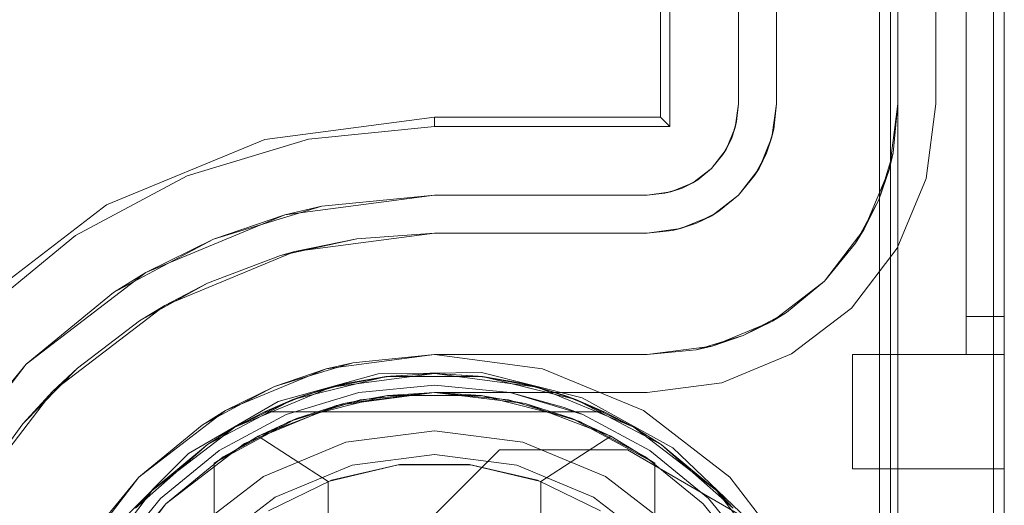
# Model space of a CAD drawing. Extents: x -420 to 300, y 62 to 1112.
# Tile 73 of 256: x -299.696 to -299.437, y 432.767 to 432.895. Entities that reach past the tile are written whole.
import ezdxf

# ---------------------------------------------------------------- set-up
doc = ezdxf.new("R2010")
doc.units = 0
doc.layers.get('0').update_dxf_attribs({"lineweight": 13})

# ---------------------------------------------------------------- blocks, each defined once
blk = doc.blocks.new('Blockreferenz-A06CPV4HL0', base_point=(-302.03711, 432.54712))
at = {"color": 251, "linetype": 'ByBlock', "lineweight": -2, "ltscale": 0.13, "true_color": 0x636363}
for p, q in [((-299.46998, 435.99711), (-299.46998, 432.69711)), ((-299.4371, 432.69711), (-299.4371, 435.99711)), ((-299.43999, 435.97679), (-299.43999, 432.71911)), ((-299.5251, 435.82711), (-299.5251, 432.86711)), ((-299.52763, 435.82458), (-299.52763, 432.86965)), ((-299.5071, 435.82111), (-299.5071, 432.87311)), ((-299.5071, 432.87311), (-299.5071, 435.82111)), ((-299.4551, 432.87311), (-299.4551, 435.82111)), ((-299.4551, 435.82111), (-299.4551, 432.87311)), ((-299.5071, 432.87311), (-299.50792, 432.8669)), ((-299.50756, 432.86843), (-299.5071, 432.87311)), ((-299.5071, 432.87311), (-299.50756, 432.86843)), ((-299.5071, 432.87311), (-299.5071, 432.87311)), ((-299.45769, 432.85344), (-299.4551, 432.87311)), ((-299.4551, 432.87311), (-299.45769, 432.85344)), ((-299.4551, 432.87311), (-299.4551, 432.87311)), ((-299.5871, 432.86965), (-299.63176, 432.86377)), ((-299.52763, 432.86965), (-299.5871, 432.86965)), ((-299.5871, 432.86965), (-299.5871, 432.86711)), ((-299.52763, 432.86965), (-299.5251, 432.86711)), ((-299.5871, 432.86711), (-299.62027, 432.86385)), ((-299.5251, 432.86711), (-299.5871, 432.86711)), ((-299.50792, 432.8669), (-299.51032, 432.86111)), ((-299.50756, 432.86843), (-299.50893, 432.86393)), ((-299.50893, 432.86393), (-299.50792, 432.8669)), ((-299.50792, 432.8669), (-299.50756, 432.86843)), ((-299.63176, 432.86377), (-299.67337, 432.84653)), ((-299.62027, 432.86385), (-299.65216, 432.85417)), ((-299.50893, 432.86393), (-299.51115, 432.85978)), ((-299.51032, 432.86111), (-299.50893, 432.86393)), ((-299.51032, 432.86111), (-299.51413, 432.85614)), ((-299.51413, 432.85614), (-299.51115, 432.85978)), ((-299.51115, 432.85978), (-299.51413, 432.85614)), ((-299.51115, 432.85978), (-299.51032, 432.86111)), ((-299.65216, 432.85417), (-299.68155, 432.83846)), ((-299.51413, 432.85614), (-299.5191, 432.85233)), ((-299.51777, 432.85316), (-299.51413, 432.85614)), ((-299.51413, 432.85614), (-299.51777, 432.85316)), ((-299.5191, 432.85233), (-299.52489, 432.84993)), ((-299.51777, 432.85316), (-299.52192, 432.85094)), ((-299.52192, 432.85094), (-299.5191, 432.85233)), ((-299.5191, 432.85233), (-299.51777, 432.85316)), ((-299.46529, 432.83511), (-299.45769, 432.85344)), ((-299.45769, 432.85344), (-299.46529, 432.83511)), ((-299.62644, 432.84394), (-299.5871, 432.84911)), ((-299.5871, 432.84911), (-299.61676, 432.84619)), ((-299.5311, 432.84911), (-299.5871, 432.84911)), ((-299.5871, 432.84911), (-299.5311, 432.84911)), ((-299.5871, 432.84911), (-299.5871, 432.84911)), ((-299.52489, 432.84993), (-299.5311, 432.84911)), ((-299.5311, 432.84911), (-299.52642, 432.84958)), ((-299.52642, 432.84958), (-299.5311, 432.84911)), ((-299.5311, 432.84911), (-299.5311, 432.84911)), ((-299.52192, 432.85094), (-299.52642, 432.84958)), ((-299.52642, 432.84958), (-299.52489, 432.84993)), ((-299.52489, 432.84993), (-299.52192, 432.85094)), ((-299.67337, 432.84653), (-299.7091, 432.81911)), ((-299.64527, 432.83754), (-299.61676, 432.84619)), ((-299.61676, 432.84619), (-299.62644, 432.84394)), ((-299.6631, 432.82875), (-299.62644, 432.84394)), ((-299.62644, 432.84394), (-299.64527, 432.83754)), ((-299.68155, 432.83846), (-299.70731, 432.81732)), ((-299.67155, 432.8235), (-299.64527, 432.83754)), ((-299.64527, 432.83754), (-299.6631, 432.82875)), ((-299.47736, 432.81937), (-299.46529, 432.83511)), ((-299.46529, 432.83511), (-299.47736, 432.81937)), ((-299.69458, 432.80459), (-299.6631, 432.82875)), ((-299.6631, 432.82875), (-299.67155, 432.8235)), ((-299.67155, 432.8235), (-299.69458, 432.80459)), ((-299.4931, 432.8073), (-299.47736, 432.81937)), ((-299.47736, 432.81937), (-299.4931, 432.8073)), ((-299.5871, 432.80711), (-299.61557, 432.80337)), ((-299.55863, 432.80337), (-299.5871, 432.80711)), ((-299.51143, 432.7997), (-299.4931, 432.8073)), ((-299.4931, 432.8073), (-299.51143, 432.7997)), ((-299.71874, 432.77311), (-299.69458, 432.80459)), ((-299.69458, 432.80459), (-299.71349, 432.78156)), ((-299.61557, 432.80337), (-299.6421, 432.79238)), ((-299.60194, 432.80207), (-299.62823, 432.79481)), ((-299.57467, 432.80238), (-299.60194, 432.80207)), ((-299.54823, 432.79573), (-299.57467, 432.80238)), ((-299.5321, 432.79238), (-299.55863, 432.80337)), ((-299.5311, 432.79711), (-299.51143, 432.7997)), ((-299.51143, 432.7997), (-299.5311, 432.79711)), ((-299.61299, 432.79371), (-299.5871, 432.79711)), ((-299.5871, 432.79711), (-299.61299, 432.79371)), ((-299.5871, 432.79711), (-299.5311, 432.79711)), ((-299.5311, 432.79711), (-299.5871, 432.79711)), ((-299.5871, 432.79711), (-299.5871, 432.79711)), ((-299.5311, 432.79711), (-299.5311, 432.79711)), ((-299.62823, 432.79481), (-299.65179, 432.78109)), ((-299.52436, 432.78255), (-299.54823, 432.79573)), ((-299.6421, 432.79238), (-299.66489, 432.7749)), ((-299.6371, 432.78372), (-299.61299, 432.79371)), ((-299.61299, 432.79371), (-299.6371, 432.78372)), ((-299.50932, 432.7749), (-299.5321, 432.79238)), ((-299.65781, 432.76783), (-299.6371, 432.78372)), ((-299.6371, 432.78372), (-299.65781, 432.76783)), ((-299.65179, 432.78109), (-299.67108, 432.7618)), ((-299.59679, 432.75531), (-299.56999, 432.78211)), ((-299.59679, 432.75531), (-299.56999, 432.78211)), ((-299.56999, 432.78211), (-299.5363, 432.78211)), ((-299.56999, 432.78211), (-299.5363, 432.78211)), ((-299.56999, 432.78211), (-299.56999, 432.78211)), ((-299.5363, 432.78211), (-299.50464, 432.76371)), ((-299.5363, 432.78211), (-299.5363, 432.78211)), ((-299.5363, 432.78211), (-299.50464, 432.76371)), ((-299.50464, 432.76371), (-299.52436, 432.78255)), ((-299.66489, 432.7749), (-299.68237, 432.75211)), ((-299.49184, 432.75211), (-299.50932, 432.7749)), ((-299.67371, 432.74711), (-299.65781, 432.76783)), ((-299.65781, 432.76783), (-299.67371, 432.74711))]:
    blk.add_line(p, q, dxfattribs=at)
blk = doc.blocks.new('Blockreferenz-A06CPV4PL0', base_point=(-302.03711, 432.54712))
at = {"color": 9, "linetype": 'ByBlock', "lineweight": -2, "ltscale": 0.13, "true_color": 0xc1c9c4}
for p, q in [((-299.4651, 435.99711), (-299.4651, 432.69711)), ((-299.4371, 432.69711), (-299.4371, 435.99711)), ((-299.4371, 432.69711), (-299.4371, 435.99711)), ((-299.4471, 435.87711), (-299.4471, 432.81711)), ((-299.4471, 432.81711), (-299.4471, 435.87711)), ((-299.4371, 432.81711), (-299.4371, 435.87711)), ((-299.4371, 435.87711), (-299.4371, 432.81711)), ((-299.4971, 435.82111), (-299.4971, 432.87311)), ((-299.4651, 432.87311), (-299.4651, 435.82111)), ((-299.4471, 434.34711), (-299.4471, 432.80711)), ((-299.4471, 434.34711), (-299.4471, 432.80711)), ((-299.4371, 432.80711), (-299.4371, 434.34711)), ((-299.4371, 434.34711), (-299.4371, 432.80711)), ((-299.4671, 434.04711), (-299.4671, 432.69711)), ((-299.4971, 432.87311), (-299.4971, 432.93711)), ((-299.4971, 432.87311), (-299.49826, 432.86431)), ((-299.49776, 432.86648), (-299.4971, 432.87311)), ((-299.4971, 432.87311), (-299.4971, 432.87311)), ((-299.46735, 432.85603), (-299.4651, 432.87311)), ((-299.46637, 432.86024), (-299.4651, 432.87311)), ((-299.4651, 432.87311), (-299.46637, 432.86024)), ((-299.4651, 432.69711), (-299.4651, 432.87311)), ((-299.4651, 432.87311), (-299.4651, 432.87311)), ((-299.49826, 432.86431), (-299.50166, 432.85611)), ((-299.49969, 432.8601), (-299.49826, 432.86431)), ((-299.49815, 432.8652), (-299.49883, 432.86294)), ((-299.49826, 432.86431), (-299.49776, 432.86648)), ((-299.49776, 432.86648), (-299.49815, 432.8652)), ((-299.49883, 432.86294), (-299.49969, 432.8601)), ((-299.50166, 432.85611), (-299.49969, 432.8601)), ((-299.49969, 432.8601), (-299.50109, 432.85749)), ((-299.46637, 432.86024), (-299.47013, 432.84786)), ((-299.46735, 432.85603), (-299.46637, 432.86024)), ((-299.50109, 432.85749), (-299.5022, 432.85541)), ((-299.50166, 432.85611), (-299.50706, 432.84907)), ((-299.50706, 432.84907), (-299.50283, 432.85423)), ((-299.50283, 432.85423), (-299.50166, 432.85611)), ((-299.5022, 432.85541), (-299.50283, 432.85423)), ((-299.47395, 432.84011), (-299.46735, 432.85603)), ((-299.47013, 432.84786), (-299.46735, 432.85603)), ((-299.50706, 432.84907), (-299.5141, 432.84367)), ((-299.51221, 432.84484), (-299.50706, 432.84907)), ((-299.47013, 432.84786), (-299.47623, 432.83645)), ((-299.47395, 432.84011), (-299.47013, 432.84786)), ((-299.5141, 432.84367), (-299.5223, 432.84027)), ((-299.51809, 432.8417), (-299.5141, 432.84367)), ((-299.51339, 432.84421), (-299.51548, 432.8431)), ((-299.5141, 432.84367), (-299.51221, 432.84484)), ((-299.51221, 432.84484), (-299.51339, 432.84421)), ((-299.52093, 432.84084), (-299.52319, 432.84016)), ((-299.5223, 432.84027), (-299.51809, 432.8417)), ((-299.51809, 432.8417), (-299.52093, 432.84084)), ((-299.51548, 432.8431), (-299.51809, 432.8417)), ((-299.62386, 432.83428), (-299.5871, 432.83911)), ((-299.5871, 432.83911), (-299.60756, 432.83763)), ((-299.60756, 432.83763), (-299.5871, 432.83911)), ((-299.5311, 432.83911), (-299.5871, 432.83911)), ((-299.5871, 432.83911), (-299.5311, 432.83911)), ((-299.5871, 432.83911), (-299.5871, 432.83911)), ((-299.5223, 432.84027), (-299.5311, 432.83911)), ((-299.5311, 432.83911), (-299.52447, 432.83977)), ((-299.5311, 432.83911), (-299.5311, 432.83911)), ((-299.52447, 432.83977), (-299.5223, 432.84027)), ((-299.52319, 432.84016), (-299.52447, 432.83977)), ((-299.48443, 432.82645), (-299.47395, 432.84011)), ((-299.47623, 432.83645), (-299.47395, 432.84011)), ((-299.6276, 432.83322), (-299.60756, 432.83763)), ((-299.60756, 432.83763), (-299.62386, 432.83428)), ((-299.48443, 432.82645), (-299.47623, 432.83645)), ((-299.47623, 432.83645), (-299.48443, 432.82645)), ((-299.6581, 432.82009), (-299.62386, 432.83428)), ((-299.6276, 432.83322), (-299.64679, 432.82596)), ((-299.62386, 432.83428), (-299.6276, 432.83322)), ((-299.66473, 432.81602), (-299.64679, 432.82596)), ((-299.64679, 432.82596), (-299.6581, 432.82009)), ((-299.4981, 432.81596), (-299.48443, 432.82645)), ((-299.49444, 432.81824), (-299.48443, 432.82645)), ((-299.48443, 432.82645), (-299.49444, 432.81824)), ((-299.68751, 432.79752), (-299.6581, 432.82009)), ((-299.6581, 432.82009), (-299.66473, 432.81602)), ((-299.49444, 432.81824), (-299.50585, 432.81214)), ((-299.4981, 432.81596), (-299.49444, 432.81824)), ((-299.66473, 432.81602), (-299.68105, 432.80359)), ((-299.51402, 432.80936), (-299.4981, 432.81596)), ((-299.50585, 432.81214), (-299.4981, 432.81596)), ((-299.4471, 432.81711), (-299.4471, 432.81516)), ((-299.4421, 432.81711), (-299.4471, 432.81711)), ((-299.4421, 432.81711), (-299.4471, 432.81711)), ((-299.4471, 432.81516), (-299.4471, 432.81711)), ((-299.4471, 432.81516), (-299.4471, 432.81329)), ((-299.4471, 432.81329), (-299.4471, 432.81516)), ((-299.4371, 432.81711), (-299.4421, 432.81711)), ((-299.4371, 432.81711), (-299.4421, 432.81711)), ((-299.4371, 432.81453), (-299.4371, 432.81711)), ((-299.4371, 432.81711), (-299.4371, 432.81453)), ((-299.50585, 432.81214), (-299.51823, 432.80838)), ((-299.51402, 432.80936), (-299.50585, 432.81214)), ((-299.4471, 432.81329), (-299.4471, 432.81156)), ((-299.4471, 432.81156), (-299.4471, 432.81329)), ((-299.4371, 432.81211), (-299.4371, 432.81453)), ((-299.4371, 432.81453), (-299.4371, 432.81211)), ((-299.4371, 432.81004), (-299.4371, 432.81211)), ((-299.4371, 432.81211), (-299.4371, 432.81004)), ((-299.4471, 432.81156), (-299.4471, 432.81004)), ((-299.4471, 432.81004), (-299.4471, 432.81156)), ((-299.4471, 432.81004), (-299.4471, 432.8088)), ((-299.4471, 432.8088), (-299.4471, 432.81004)), ((-299.4371, 432.80845), (-299.4371, 432.81004)), ((-299.4371, 432.81004), (-299.4371, 432.80845)), ((-299.61557, 432.80337), (-299.5871, 432.80711)), ((-299.5871, 432.80711), (-299.60856, 432.805)), ((-299.5871, 432.80711), (-299.5311, 432.80711)), ((-299.5672, 432.80711), (-299.5871, 432.80711)), ((-299.5871, 432.80711), (-299.5871, 432.80711)), ((-299.54807, 432.80711), (-299.5672, 432.80711)), ((-299.5311, 432.80711), (-299.54807, 432.80711)), ((-299.5311, 432.80711), (-299.51402, 432.80936)), ((-299.5311, 432.80711), (-299.51823, 432.80838)), ((-299.51823, 432.80838), (-299.5311, 432.80711)), ((-299.5311, 432.80711), (-299.5311, 432.80711)), ((-299.51823, 432.80838), (-299.51402, 432.80936)), ((-299.4771, 432.80711), (-299.4771, 432.79935)), ((-299.4471, 432.80711), (-299.4771, 432.80711)), ((-299.4771, 432.80711), (-299.4771, 432.79935)), ((-299.4771, 432.80711), (-299.4771, 432.80711)), ((-299.4471, 432.80711), (-299.4771, 432.80711)), ((-299.4471, 432.8088), (-299.4471, 432.80788)), ((-299.4471, 432.80788), (-299.4471, 432.8088)), ((-299.4471, 432.80788), (-299.4471, 432.80731)), ((-299.4471, 432.80731), (-299.4471, 432.80788)), ((-299.4471, 432.80731), (-299.4471, 432.80711)), ((-299.4471, 432.80711), (-299.4471, 432.80731)), ((-299.4471, 432.80711), (-299.4421, 432.80711)), ((-299.4471, 432.80711), (-299.4371, 432.80711)), ((-299.4471, 432.80711), (-299.4471, 432.80711)), ((-299.4471, 432.80711), (-299.4471, 432.80711)), ((-299.4471, 432.80711), (-299.4471, 432.80711)), ((-299.4471, 432.80711), (-299.4471, 432.80711)), ((-299.4471, 432.80711), (-299.4471, 432.80711)), ((-299.4421, 432.80711), (-299.4471, 432.80711)), ((-299.4471, 432.80711), (-299.4471, 432.80711)), ((-299.4471, 432.80711), (-299.4371, 432.80711)), ((-299.4421, 432.80711), (-299.4371, 432.80711)), ((-299.4371, 432.80711), (-299.4421, 432.80711)), ((-299.4371, 432.80746), (-299.4371, 432.80845)), ((-299.4371, 432.80845), (-299.4371, 432.80746)), ((-299.4371, 432.80711), (-299.4371, 432.80746)), ((-299.4371, 432.80746), (-299.4371, 432.80711)), ((-299.4371, 432.79935), (-299.4371, 432.80711)), ((-299.4371, 432.80711), (-299.4371, 432.80711)), ((-299.4371, 432.80711), (-299.4371, 432.79935)), ((-299.60856, 432.805), (-299.61557, 432.80337)), ((-299.61271, 432.80374), (-299.60856, 432.805)), ((-299.69541, 432.78895), (-299.68105, 432.80359)), ((-299.68105, 432.80359), (-299.68751, 432.79752)), ((-299.6421, 432.79238), (-299.61557, 432.80337)), ((-299.61557, 432.80337), (-299.6292, 432.79874)), ((-299.62001, 432.80153), (-299.61271, 432.80374)), ((-299.6292, 432.79874), (-299.62001, 432.80153)), ((-299.4771, 432.79935), (-299.4771, 432.79211)), ((-299.4771, 432.79935), (-299.4771, 432.79211)), ((-299.4371, 432.79211), (-299.4371, 432.79935)), ((-299.4371, 432.79935), (-299.4371, 432.79211)), ((-299.71008, 432.76811), (-299.68751, 432.79752)), ((-299.68751, 432.79752), (-299.69541, 432.78895)), ((-299.6292, 432.79874), (-299.6421, 432.79238)), ((-299.63767, 432.79422), (-299.6292, 432.79874)), ((-299.607, 432.79715), (-299.62614, 432.79135)), ((-299.62614, 432.79135), (-299.607, 432.79715)), ((-299.5871, 432.79911), (-299.607, 432.79715)), ((-299.607, 432.79715), (-299.5871, 432.79911)), ((-299.5871, 432.79711), (-299.60661, 432.79519)), ((-299.5672, 432.79715), (-299.5871, 432.79911)), ((-299.5871, 432.79911), (-299.5672, 432.79715)), ((-299.56759, 432.79519), (-299.5871, 432.79711)), ((-299.54807, 432.79135), (-299.5672, 432.79715)), ((-299.55299, 432.79324), (-299.5672, 432.79715)), ((-299.5672, 432.79715), (-299.55299, 432.79324)), ((-299.6444, 432.79062), (-299.63767, 432.79422)), ((-299.60661, 432.79519), (-299.62537, 432.7895)), ((-299.54884, 432.7895), (-299.56759, 432.79519)), ((-299.66489, 432.7749), (-299.6421, 432.79238)), ((-299.6421, 432.79238), (-299.64822, 432.78858)), ((-299.54807, 432.79135), (-299.55299, 432.79324)), ((-299.55299, 432.79324), (-299.54807, 432.79135)), ((-299.4771, 432.79211), (-299.4771, 432.7859)), ((-299.4771, 432.79211), (-299.4771, 432.7859)), ((-299.4371, 432.7859), (-299.4371, 432.79211)), ((-299.4371, 432.79211), (-299.4371, 432.7859)), ((-299.69541, 432.78895), (-299.70751, 432.77238)), ((-299.64822, 432.78858), (-299.6444, 432.79062)), ((-299.62614, 432.79135), (-299.64377, 432.78192)), ((-299.64377, 432.78192), (-299.62614, 432.79135)), ((-299.62537, 432.7895), (-299.64266, 432.78026)), ((-299.53155, 432.78026), (-299.54884, 432.7895)), ((-299.53044, 432.78192), (-299.54807, 432.79135)), ((-299.54807, 432.79135), (-299.53044, 432.78192)), ((-299.64822, 432.78858), (-299.66489, 432.7749)), ((-299.5871, 432.78711), (-299.6104, 432.78405)), ((-299.5871, 432.78711), (-299.6104, 432.78405)), ((-299.56381, 432.78405), (-299.5871, 432.78711)), ((-299.56381, 432.78405), (-299.5871, 432.78711)), ((-299.6104, 432.78405), (-299.6321, 432.77506)), ((-299.6104, 432.78405), (-299.6321, 432.77506)), ((-299.5421, 432.77506), (-299.56381, 432.78405)), ((-299.5421, 432.77506), (-299.56381, 432.78405)), ((-299.4771, 432.7859), (-299.4771, 432.78113)), ((-299.4771, 432.7859), (-299.4771, 432.78113)), ((-299.4371, 432.78113), (-299.4371, 432.7859)), ((-299.4371, 432.7859), (-299.4371, 432.78113)), ((-299.64377, 432.78192), (-299.65923, 432.76924)), ((-299.65923, 432.76924), (-299.64377, 432.78192)), ((-299.51498, 432.76924), (-299.53044, 432.78192)), ((-299.53044, 432.78192), (-299.51498, 432.76924)), ((-299.4771, 432.78113), (-299.4771, 432.77814)), ((-299.4771, 432.78113), (-299.4771, 432.77814)), ((-299.4371, 432.77814), (-299.4371, 432.78113)), ((-299.4371, 432.78113), (-299.4371, 432.77814)), ((-299.64266, 432.78026), (-299.65781, 432.76783)), ((-299.5871, 432.78087), (-299.60878, 432.77802)), ((-299.60878, 432.77802), (-299.5871, 432.78087)), ((-299.56542, 432.77802), (-299.5871, 432.78087)), ((-299.5871, 432.78087), (-299.56542, 432.77802)), ((-299.51639, 432.76783), (-299.53155, 432.78026)), ((-299.60878, 432.77802), (-299.62898, 432.76965)), ((-299.62898, 432.76965), (-299.60878, 432.77802)), ((-299.54522, 432.76965), (-299.56542, 432.77802)), ((-299.56542, 432.77802), (-299.54522, 432.76965)), ((-299.4771, 432.77814), (-299.4771, 432.77711)), ((-299.4771, 432.77814), (-299.4771, 432.77711)), ((-299.4771, 432.77711), (-299.4371, 432.77711)), ((-299.4771, 432.77711), (-299.4771, 432.77711)), ((-299.4771, 432.77711), (-299.4371, 432.77711)), ((-299.4371, 432.77711), (-299.4371, 432.77814)), ((-299.4371, 432.77814), (-299.4371, 432.77711)), ((-299.4371, 432.77711), (-299.4371, 432.77711)), ((-299.68237, 432.75211), (-299.66489, 432.7749)), ((-299.66489, 432.7749), (-299.67857, 432.75823)), ((-299.6321, 432.77506), (-299.65074, 432.76075)), ((-299.6321, 432.77506), (-299.65074, 432.76075)), ((-299.52346, 432.76075), (-299.5421, 432.77506)), ((-299.52346, 432.76075), (-299.5421, 432.77506)), ((-299.65923, 432.76924), (-299.67191, 432.75378)), ((-299.67191, 432.75378), (-299.65923, 432.76924)), ((-299.62898, 432.76965), (-299.64633, 432.75634)), ((-299.64633, 432.75634), (-299.62898, 432.76965)), ((-299.52788, 432.75634), (-299.54522, 432.76965)), ((-299.54522, 432.76965), (-299.52788, 432.75634)), ((-299.50229, 432.75378), (-299.51498, 432.76924)), ((-299.51498, 432.76924), (-299.50229, 432.75378)), ((-299.65781, 432.76783), (-299.67025, 432.75267)), ((-299.50396, 432.75267), (-299.51639, 432.76783))]:
    blk.add_line(p, q, dxfattribs=at)
blk = doc.blocks.new('Blockreferenz-A06CPV4ZL0', base_point=(-299.70212, 432.3847))
at = {"color": 0, "linetype": 'ByBlock', "lineweight": -2, "ltscale": 0.13}
for p, q in [((-299.61428, 432.79854), (-299.5871, 432.80211)), ((-299.5871, 432.80211), (-299.61428, 432.79854)), ((-299.5871, 432.80211), (-299.59977, 432.80135)), ((-299.5871, 432.80211), (-299.59863, 432.80148)), ((-299.5871, 432.80211), (-299.59863, 432.80148)), ((-299.57558, 432.80148), (-299.5871, 432.80211)), ((-299.57444, 432.80135), (-299.5871, 432.80211)), ((-299.5871, 432.80211), (-299.55993, 432.79854)), ((-299.57558, 432.80148), (-299.5871, 432.80211)), ((-299.55993, 432.79854), (-299.5871, 432.80211)), ((-299.62437, 432.79528), (-299.59977, 432.80135)), ((-299.59977, 432.80135), (-299.62437, 432.79528)), ((-299.62113, 432.79645), (-299.61002, 432.79958)), ((-299.59977, 432.80135), (-299.61428, 432.79854)), ((-299.61002, 432.79958), (-299.61428, 432.79854)), ((-299.61002, 432.79958), (-299.61252, 432.79888)), ((-299.59863, 432.80148), (-299.61002, 432.79958)), ((-299.59863, 432.80148), (-299.61002, 432.79958)), ((-299.59977, 432.80135), (-299.61002, 432.79958)), ((-299.59863, 432.80148), (-299.59977, 432.80135)), ((-299.59977, 432.80135), (-299.57444, 432.80135)), ((-299.57444, 432.80135), (-299.59977, 432.80135)), ((-299.57444, 432.80135), (-299.57558, 432.80148)), ((-299.56419, 432.79958), (-299.57558, 432.80148)), ((-299.56419, 432.79958), (-299.57558, 432.80148)), ((-299.56419, 432.79958), (-299.57444, 432.80135)), ((-299.57444, 432.80135), (-299.54984, 432.79528)), ((-299.55993, 432.79854), (-299.57444, 432.80135)), ((-299.54984, 432.79528), (-299.57444, 432.80135)), ((-299.56419, 432.79958), (-299.55308, 432.79645)), ((-299.55993, 432.79854), (-299.56419, 432.79958)), ((-299.56169, 432.79888), (-299.56419, 432.79958)), ((-299.6396, 432.78805), (-299.61428, 432.79854)), ((-299.61428, 432.79854), (-299.6396, 432.78805)), ((-299.61428, 432.79854), (-299.62437, 432.79528)), ((-299.61428, 432.79854), (-299.62113, 432.79645)), ((-299.61809, 432.7973), (-299.62113, 432.79645)), ((-299.61252, 432.79888), (-299.61809, 432.7973)), ((-299.5871, 432.79711), (-299.611, 432.79422)), ((-299.5871, 432.79711), (-299.59945, 432.79635)), ((-299.57476, 432.79635), (-299.5871, 432.79711)), ((-299.56321, 432.79422), (-299.5871, 432.79711)), ((-299.55611, 432.7973), (-299.56169, 432.79888)), ((-299.55308, 432.79645), (-299.55993, 432.79854)), ((-299.54984, 432.79528), (-299.55993, 432.79854)), ((-299.55993, 432.79854), (-299.5346, 432.78805)), ((-299.5346, 432.78805), (-299.55993, 432.79854)), ((-299.55308, 432.79645), (-299.55611, 432.7973)), ((-299.6468, 432.78349), (-299.62437, 432.79528)), ((-299.62437, 432.79528), (-299.6468, 432.78349)), ((-299.62437, 432.79528), (-299.6396, 432.78805)), ((-299.611, 432.79422), (-299.6335, 432.7857)), ((-299.62113, 432.79645), (-299.63182, 432.79211)), ((-299.62113, 432.79645), (-299.63182, 432.79211)), ((-299.62437, 432.79528), (-299.63182, 432.79211)), ((-299.62113, 432.79645), (-299.62437, 432.79528)), ((-299.59945, 432.79635), (-299.62338, 432.7903)), ((-299.611, 432.79422), (-299.62338, 432.7903)), ((-299.59945, 432.79635), (-299.611, 432.79422)), ((-299.57476, 432.79635), (-299.59945, 432.79635)), ((-299.55083, 432.7903), (-299.57476, 432.79635)), ((-299.56321, 432.79422), (-299.57476, 432.79635)), ((-299.55083, 432.7903), (-299.56321, 432.79422)), ((-299.5407, 432.7857), (-299.56321, 432.79422)), ((-299.54984, 432.79528), (-299.55308, 432.79645)), ((-299.54238, 432.79211), (-299.55308, 432.79645)), ((-299.54238, 432.79211), (-299.55308, 432.79645)), ((-299.54238, 432.79211), (-299.54984, 432.79528)), ((-299.54984, 432.79528), (-299.52741, 432.78349)), ((-299.5346, 432.78805), (-299.54984, 432.79528)), ((-299.52741, 432.78349), (-299.54984, 432.79528)), ((-299.63182, 432.79211), (-299.6396, 432.78805)), ((-299.63182, 432.79211), (-299.54238, 432.79211)), ((-299.63182, 432.79211), (-299.63182, 432.79211)), ((-299.63182, 432.79211), (-299.54238, 432.79211)), ((-299.5346, 432.78805), (-299.54238, 432.79211)), ((-299.54238, 432.79211), (-299.54238, 432.79211)), ((-299.62338, 432.7903), (-299.6451, 432.77858)), ((-299.62338, 432.7903), (-299.6335, 432.7857)), ((-299.5291, 432.77858), (-299.55083, 432.7903)), ((-299.5407, 432.7857), (-299.55083, 432.7903)), ((-299.66135, 432.77136), (-299.6396, 432.78805)), ((-299.6396, 432.78805), (-299.66135, 432.77136)), ((-299.6396, 432.78805), (-299.6468, 432.78349)), ((-299.6396, 432.78805), (-299.6468, 432.78349)), ((-299.52741, 432.78349), (-299.5346, 432.78805)), ((-299.52741, 432.78349), (-299.5346, 432.78805)), ((-299.5346, 432.78805), (-299.51286, 432.77136)), ((-299.51286, 432.77136), (-299.5346, 432.78805)), ((-299.6335, 432.7857), (-299.6451, 432.77858)), ((-299.6451, 432.77858), (-299.6335, 432.7857)), ((-299.6335, 432.7857), (-299.6151, 432.77376)), ((-299.5591, 432.77376), (-299.5407, 432.7857)), ((-299.5291, 432.77858), (-299.5407, 432.7857)), ((-299.5291, 432.77858), (-299.5407, 432.7857)), ((-299.66575, 432.76668), (-299.6468, 432.78349)), ((-299.6468, 432.78349), (-299.66575, 432.76668)), ((-299.6468, 432.78349), (-299.66135, 432.77136)), ((-299.6468, 432.78349), (-299.66135, 432.77136)), ((-299.52741, 432.78349), (-299.50845, 432.76668)), ((-299.51286, 432.77136), (-299.52741, 432.78349)), ((-299.51286, 432.77136), (-299.52741, 432.78349)), ((-299.50845, 432.76668), (-299.52741, 432.78349)), ((-299.6451, 432.77858), (-299.6451, 432.75451)), ((-299.6451, 432.61565), (-299.6451, 432.77858)), ((-299.6451, 432.77858), (-299.6451, 432.77858)), ((-299.5291, 432.75451), (-299.5291, 432.77858)), ((-299.5291, 432.77858), (-299.5291, 432.77858)), ((-299.5291, 432.77858), (-299.5291, 432.61565)), ((-299.6151, 432.77376), (-299.59661, 432.77816)), ((-299.5963, 432.77819), (-299.61423, 432.77408)), ((-299.59661, 432.77816), (-299.5776, 432.77816)), ((-299.57791, 432.77819), (-299.5963, 432.77819)), ((-299.55998, 432.77408), (-299.57791, 432.77819)), ((-299.5776, 432.77816), (-299.5591, 432.77376)), ((-299.61423, 432.77408), (-299.63077, 432.76605)), ((-299.6151, 432.77376), (-299.6151, 432.62047)), ((-299.54343, 432.76605), (-299.55998, 432.77408)), ((-299.5591, 432.62047), (-299.5591, 432.77376)), ((-299.67804, 432.74961), (-299.66135, 432.77136)), ((-299.66135, 432.77136), (-299.67804, 432.74961)), ((-299.66135, 432.77136), (-299.66575, 432.76668)), ((-299.66135, 432.77136), (-299.66575, 432.76668)), ((-299.50845, 432.76668), (-299.51286, 432.77136)), ((-299.50845, 432.76668), (-299.51286, 432.77136)), ((-299.51286, 432.77136), (-299.49617, 432.74961)), ((-299.49617, 432.74961), (-299.51286, 432.77136))]:
    blk.add_line(p, q, dxfattribs=at)

msp = doc.modelspace()

# ---------------------------------------------------------------- block references
at = {"ltscale": 0.13}
for name, p in [('Blockreferenz-A06CPV4HL0', (-302.03711, 432.54712)), ('Blockreferenz-A06CPV4PL0', (-302.03711, 432.54712)), ('Blockreferenz-A06CPV4ZL0', (-299.70212, 432.3847))]:
    msp.add_blockref(name, p, dxfattribs=at)

doc.saveas('drawing.dxf')
